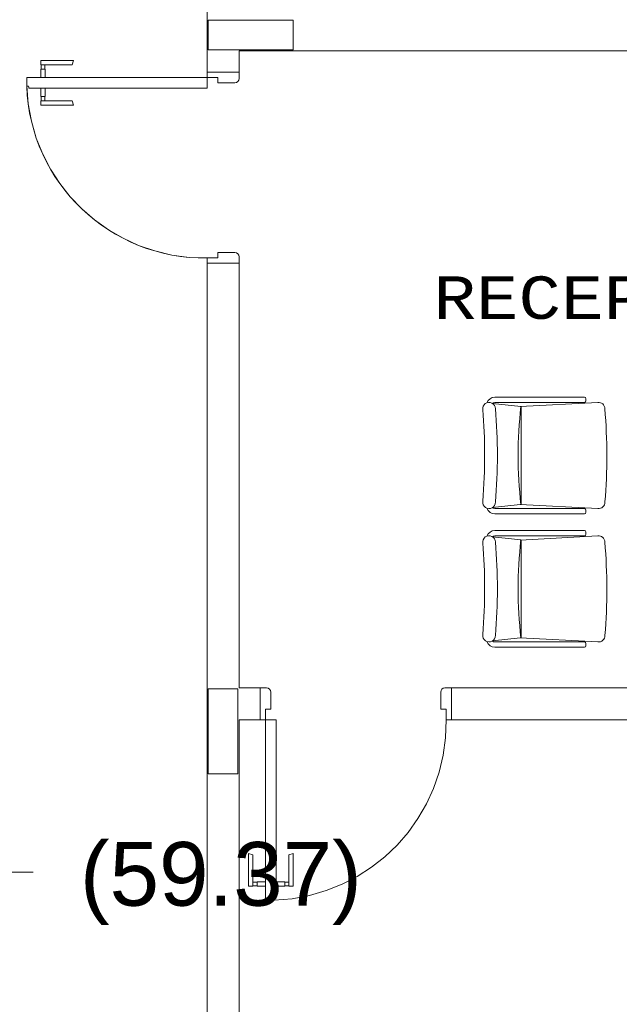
# Model space of a CAD drawing. Header units: feet. Extents: x 8 to 127, y 6 to 90.
# Tile 145 of 256: x 24.45 to 25.86, y 54.98 to 57.3. Entities that reach past the tile are written whole.
import ezdxf

# ---------------------------------------------------------------- set-up
doc = ezdxf.new("R2010")
doc.units = ezdxf.units.FT
doc.header["$MEASUREMENT"] = 0
doc.linetypes.add('HIDDENX2', pattern=[1.905, 1.27, -0.635])
for name, color, linetype in [('Alvenaria', 7, 'Continuous'), ('Esquadria', 250, 'Continuous'), ('FINA', 7, 'Continuous'), ('MOBILIÁRIO - móveis', 250, 'Continuous'), ('Projeção', 252, 'HIDDENX2'), ('texto', 7, 'Continuous'), ('VIDRO', 252, 'Continuous')]:
    doc.layers.add(name, color=color, linetype=linetype)
for name, color, linetype, lineweight in [('Cotas', 8, 'Continuous', 0), ('PROJEÇÃO PORTAS', 9, 'Continuous', 5), ('Textos', 7, 'Continuous', 9)]:
    doc.layers.add(name, color=color, linetype=linetype, lineweight=lineweight)
doc.styles.add('Arial', font='arial.ttf')
doc.styles.add('CourierNew', font='cour.ttf')

msp = doc.modelspace()

# ---------------------------------------------------------------- linework, layer by layer
at = {"layer": 'Alvenaria', "lineweight": 5}
for p, q in [((24.8902, 57.177), (24.8902, 59.177)), ((26.7902, 57.227), (24.9652, 57.227)), ((24.9652, 57.227), (24.9652, 57.177)), ((24.9652, 57.177), (24.8902, 57.177)), ((24.9652, 56.727), (24.8902, 56.727)), ((24.8902, 56.727), (24.8902, 55.602)), ((24.9652, 55.727), (24.9652, 56.727)), ((25.0152, 55.727), (24.9652, 55.727)), ((25.0152, 55.652), (25.0152, 55.727)), ((25.4652, 55.652), (25.4652, 55.727)), ((25.4652, 55.727), (26.7902, 55.727)), ((24.9652, 54.9395), (24.9652, 55.652)), ((24.9652, 55.652), (25.0152, 55.652)), ((27.6152, 55.652), (25.4652, 55.652)), ((24.8902, 55.602), (24.8902, 54.9395))]:
    msp.add_line(p, q, dxfattribs=at)
at = {"layer": 'Cotas'}
msp.add_line((23.5488, 55.2932), (24.4804, 55.2932), dxfattribs=at)
at = {"layer": 'Esquadria', "lineweight": 5}
for p, q in [((24.4984, 57.2045), (24.5749, 57.2045)), ((24.4984, 57.1945), (24.4984, 57.2045)), ((24.4984, 57.1945), (24.572, 57.1945)), ((24.4992, 57.1845), (24.4992, 57.1945)), ((24.5077, 57.1845), (24.5077, 57.1945)), ((24.572, 57.1945), (24.5749, 57.2045)), ((24.4984, 57.1645), (24.4984, 57.1845)), ((24.5084, 57.1845), (24.4984, 57.1845)), ((24.5084, 57.1645), (24.5084, 57.1845)), ((24.8902, 57.1645), (24.8902, 57.177)), ((24.9652, 57.177), (24.9652, 57.162)), ((24.4652, 57.1645), (24.8902, 57.1645)), ((24.4652, 57.1445), (24.4652, 57.1645)), ((24.4677, 57.1445), (24.4652, 57.1445)), ((24.9152, 57.1645), (24.8902, 57.1645)), ((24.8902, 57.1645), (24.8902, 57.1395)), ((24.9152, 57.152), (24.9152, 57.1645)), ((24.9552, 57.152), (24.9152, 57.152)), ((24.4702, 57.1395), (24.4702, 57.142)), ((24.8902, 57.1395), (24.4702, 57.1395)), ((24.4984, 57.1395), (24.4984, 57.1195)), ((24.5084, 57.1195), (24.4984, 57.1195)), ((24.4992, 57.1195), (24.4992, 57.1095)), ((24.5077, 57.1195), (24.5077, 57.1095)), ((24.5084, 57.1395), (24.5084, 57.1195)), ((24.4984, 57.1095), (24.4984, 57.0995)), ((24.4984, 57.1095), (24.572, 57.1095)), ((24.4984, 57.0995), (24.5749, 57.0995)), ((24.572, 57.1095), (24.5749, 57.0995)), ((24.9552, 56.752), (24.9152, 56.752)), ((24.9152, 56.752), (24.9152, 56.7395)), ((24.9152, 56.7395), (24.8902, 56.7395)), ((24.8902, 56.7395), (24.8902, 56.727)), ((24.9652, 56.727), (24.9652, 56.742)), ((25.0152, 55.727), (25.0302, 55.727)), ((25.0402, 55.717), (25.0402, 55.677)), ((25.4402, 55.717), (25.4402, 55.677)), ((25.4652, 55.727), (25.4502, 55.727)), ((25.0277, 55.677), (25.0277, 55.652)), ((25.0402, 55.677), (25.0277, 55.677)), ((25.4402, 55.677), (25.4527, 55.677)), ((25.4527, 55.677), (25.4527, 55.652)), ((25.0277, 55.652), (25.0152, 55.652)), ((25.0277, 55.652), (25.0527, 55.652)), ((25.0277, 55.227), (25.0277, 55.652)), ((25.0527, 55.652), (25.0527, 55.232)), ((25.4527, 55.652), (25.4652, 55.652)), ((24.9977, 55.3338), (24.9877, 55.3366)), ((24.9877, 55.2602), (24.9877, 55.3366)), ((24.9977, 55.2602), (24.9977, 55.3338)), ((25.0827, 55.3338), (25.0927, 55.3366)), ((25.0827, 55.2602), (25.0827, 55.3338)), ((25.0927, 55.2602), (25.0927, 55.3366)), ((25.0077, 55.2694), (24.9977, 55.2694)), ((25.0277, 55.2702), (25.0077, 55.2702)), ((25.0077, 55.2702), (25.0077, 55.2602)), ((25.0527, 55.2702), (25.0727, 55.2702)), ((25.0727, 55.2702), (25.0727, 55.2602)), ((25.0727, 55.2694), (25.0827, 55.2694)), ((24.9977, 55.2602), (24.9877, 55.2602)), ((25.0077, 55.2609), (24.9977, 55.2609)), ((25.0277, 55.2602), (25.0077, 55.2602)), ((25.0527, 55.2602), (25.0727, 55.2602)), ((25.0727, 55.2609), (25.0827, 55.2609)), ((25.0827, 55.2602), (25.0927, 55.2602)), ((25.0477, 55.227), (25.0277, 55.227)), ((25.0477, 55.2295), (25.0477, 55.227)), ((25.0527, 55.232), (25.0502, 55.232))]:
    msp.add_line(p, q, dxfattribs=at)
for centre, radius, start, end in [((24.4677, 57.142), 0.0025, 0, 90), ((24.9552, 57.162), 0.01, 270, 0), ((24.9552, 56.742), 0.01, 0, 90), ((25.0302, 55.717), 0.01, 360, 90), ((25.4502, 55.717), 0.01, 90, 180), ((25.0502, 55.2295), 0.0025, 90, 180)]:
    msp.add_arc(centre, radius, start, end, dxfattribs=at)
at = {"layer": 'FINA', "linetype": 'Continuous', "lineweight": 5}
for p, q in [((25.0926, 57.2994), (24.8926, 57.2994)), ((24.8926, 57.2994), (24.8926, 57.2294)), ((25.0926, 57.2294), (25.0926, 57.2994)), ((24.8926, 57.2294), (25.0926, 57.2294)), ((24.9626, 55.7244), (24.8926, 55.7244)), ((24.8926, 55.7244), (24.8926, 55.5244)), ((24.9626, 55.5244), (24.9626, 55.7244)), ((24.8926, 55.5244), (24.9626, 55.5244))]:
    msp.add_line(p, q, dxfattribs=at)
at = {"layer": 'MOBILIÁRIO - móveis', "lineweight": 5}
for p, q in [((25.5678, 56.4117), (25.7785, 56.4117)), ((25.7822, 56.4079), (25.7822, 56.4029)), ((25.5623, 56.3968), (25.629, 56.3894)), ((25.5678, 56.3992), (25.7785, 56.3992)), ((25.6274, 56.3894), (25.8101, 56.3989)), ((25.63, 56.3895), (25.63, 56.1586)), ((25.5623, 56.1516), (25.6274, 56.1588)), ((25.5678, 56.1492), (25.7785, 56.1492)), ((25.6274, 56.1588), (25.8101, 56.1492)), ((25.7822, 56.1454), (25.7822, 56.1404)), ((25.5678, 56.1367), (25.7785, 56.1367)), ((25.5623, 56.0827), (25.629, 56.0753)), ((25.5678, 56.0976), (25.7785, 56.0976)), ((25.5678, 56.0851), (25.7785, 56.0851)), ((25.6274, 56.0752), (25.8101, 56.0848)), ((25.63, 56.0754), (25.63, 55.8445)), ((25.7822, 56.0938), (25.7822, 56.0888)), ((25.5623, 55.8375), (25.6274, 55.8446)), ((25.6274, 55.8446), (25.8101, 55.8351)), ((25.5678, 55.8351), (25.7785, 55.8351)), ((25.5678, 55.8226), (25.7785, 55.8226)), ((25.7822, 55.8313), (25.7822, 55.8263))]:
    msp.add_line(p, q, dxfattribs=at)
for centre, radius, start, end in [((25.5678, 56.3917), 0.02, 90, 160.3872), ((25.7785, 56.4079), 0.00375, 0, 90), ((25.7785, 56.4029), 0.00375, 270, 0), ((25.554, 56.3843), 0.015, 0.7153, 188.7356), ((24.2366, 56.2742), 1.307, 0.1608, 4.7322), ((25.5678, 56.3917), 0.0075, 90, 136.9624), ((24.2455, 56.2737), 1.3282, 0.0211, 4.7844), ((26.7453, 56.2663), 1.123, 173.7059, 179.599), ((25.8118, 56.3843), 0.015, 0.7153, 96.7223), ((24.5032, 56.2737), 1.3282, 0.0211, 4.7844), ((24.2381, 56.2751), 1.3055, 355.2233, 0.1218), ((24.2455, 56.2747), 1.3282, 355.252, 359.9789), ((26.7453, 56.282), 1.123, 180.401, 186.2941), ((24.5032, 56.2747), 1.3282, 355.252, 359.9789), ((25.554, 56.1642), 0.0151, 171.6045, 2.1828), ((25.5678, 56.1567), 0.02, 199.6128, 270), ((25.5678, 56.1567), 0.0075, 223.0376, 270), ((25.7785, 56.1454), 0.00375, 0, 90), ((25.8118, 56.1642), 0.0151, 263.4989, 2.1828), ((25.7785, 56.1404), 0.00375, 270, 0), ((25.554, 56.0702), 0.015, 0.7153, 188.7356), ((25.5678, 56.0776), 0.02, 90, 160.3872), ((25.5678, 56.0776), 0.0075, 90, 136.9624), ((26.7453, 55.9522), 1.123, 173.7059, 179.599), ((25.7785, 56.0938), 0.00375, 0, 90), ((25.7785, 56.0888), 0.00375, 270, 0), ((25.8118, 56.0702), 0.015, 0.7153, 96.7223), ((24.2366, 55.9601), 1.307, 0.1608, 4.7322), ((24.2455, 55.9596), 1.3282, 0.0211, 4.7844), ((24.5032, 55.9596), 1.3282, 0.0211, 4.7844), ((24.2381, 55.961), 1.3055, 355.2233, 0.1218), ((24.2455, 55.9606), 1.3282, 355.252, 359.9789), ((26.7453, 55.9679), 1.123, 180.401, 186.2941), ((24.5032, 55.9606), 1.3282, 355.252, 359.9789), ((25.554, 55.8501), 0.0151, 171.6045, 2.1828), ((25.8118, 55.8501), 0.0151, 263.4989, 2.1828), ((25.5678, 55.8426), 0.02, 199.6128, 270), ((25.5678, 55.8426), 0.0075, 223.0376, 270), ((25.7785, 55.8313), 0.00375, 0, 90), ((25.7785, 55.8263), 0.00375, 270, 0)]:
    msp.add_arc(centre, radius, start, end, dxfattribs=at)
at = {"layer": 'Projeção', "lineweight": 5}
for centre, start, end in [((24.8837, 57.1581), 181.8671, 270.8936), ((25.0341, 55.6454), 271.8671, 0.8936)]:
    msp.add_arc(centre, 0.4187, start, end, dxfattribs=at)
at = {"layer": 'PROJEÇÃO PORTAS', "lineweight": 5}
msp.add_arc((24.8837, 57.1581), 0.4187, 181.8671, 270.8936, dxfattribs=at)
at = {"layer": 'VIDRO', "lineweight": 5}
for p, q in [((24.4984, 57.2045), (24.5749, 57.2045)), ((24.4984, 57.1945), (24.4984, 57.2045)), ((24.4984, 57.1945), (24.572, 57.1945)), ((24.4992, 57.1845), (24.4992, 57.1945)), ((24.5077, 57.1845), (24.5077, 57.1945)), ((24.572, 57.1945), (24.5749, 57.2045)), ((24.4984, 57.1645), (24.4984, 57.1845)), ((24.5084, 57.1845), (24.4984, 57.1845)), ((24.5084, 57.1645), (24.5084, 57.1845)), ((24.8902, 57.1645), (24.8902, 57.177)), ((24.9652, 57.177), (24.9652, 57.162)), ((24.4652, 57.1645), (24.8902, 57.1645)), ((24.4652, 57.1445), (24.4652, 57.1645)), ((24.4677, 57.1445), (24.4652, 57.1445)), ((24.9152, 57.1645), (24.8902, 57.1645)), ((24.8902, 57.1645), (24.8902, 57.1395)), ((24.9152, 57.152), (24.9152, 57.1645)), ((24.9552, 57.152), (24.9152, 57.152)), ((24.4702, 57.1395), (24.4702, 57.142)), ((24.8902, 57.1395), (24.4702, 57.1395)), ((24.4984, 57.1395), (24.4984, 57.1195)), ((24.5084, 57.1195), (24.4984, 57.1195)), ((24.4992, 57.1195), (24.4992, 57.1095)), ((24.5077, 57.1195), (24.5077, 57.1095)), ((24.5084, 57.1395), (24.5084, 57.1195)), ((24.4984, 57.1095), (24.4984, 57.0995)), ((24.4984, 57.1095), (24.572, 57.1095)), ((24.4984, 57.0995), (24.5749, 57.0995)), ((24.572, 57.1095), (24.5749, 57.0995)), ((24.9552, 56.752), (24.9152, 56.752)), ((24.9152, 56.752), (24.9152, 56.7395)), ((24.9152, 56.7395), (24.8902, 56.7395)), ((24.8902, 56.7395), (24.8902, 56.727)), ((24.9652, 56.727), (24.9652, 56.742))]:
    msp.add_line(p, q, dxfattribs=at)
for centre, radius, start, end in [((24.4677, 57.142), 0.0025, 0, 90), ((24.9552, 57.162), 0.01, 270, 0), ((24.9552, 56.742), 0.01, 0, 90)]:
    msp.add_arc(centre, radius, start, end, dxfattribs=at)

# ---------------------------------------------------------------- texts
at = {"layer": 'texto', "lineweight": 5, "insert": (25.423, 56.5632), "char_height": 0.1, "width": 1.680542, "attachment_point": 7, "line_spacing_factor": 0.9, "style": 'CourierNew'}
msp.add_mtext('RECEPÇÃO', dxfattribs=at)
at = {"layer": 'Textos', "insert": (24.5904, 55.1687), "char_height": 0.15, "width": 1.327363, "attachment_point": 7, "line_spacing_factor": 0.6, "style": 'Arial'}
msp.add_mtext('(59.37)', dxfattribs=at)

doc.saveas('drawing.dxf')
